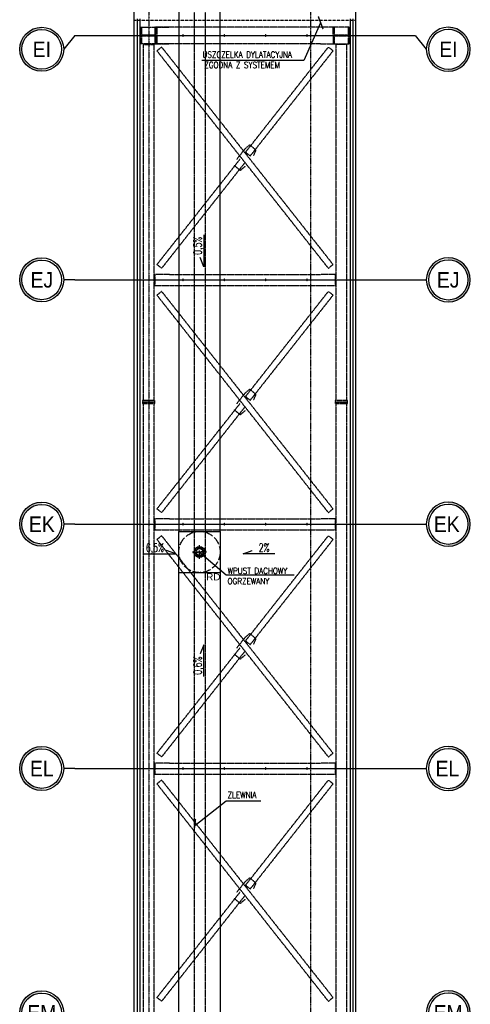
# Model space of a CAD drawing. Extents: x -7228 to 74941, y -112898 to 85621.
# Tile 7 of 256: x 51350 to 52005, y -106407 to -104977. Entities that reach past the tile are written whole.
import ezdxf
from ezdxf.enums import TextEntityAlignment as Align

# ---------------------------------------------------------------- set-up
doc = ezdxf.new("R2010")
doc.units = 0
for name, pattern in [('ACAD_ISO02W100', [15, 12, -3]), ('ACAD_ISO10W100', [18.5, 12, -3, 0.5, -3]), ('CENTER', [2, 1.25, -0.25, 0.25, -0.25]), ('DASHED', [0.75, 0.5, -0.25])]:
    doc.linetypes.add(name, pattern=pattern)
doc.layers.get('0').update_dxf_attribs({"color": 101, "linetype": 'CONTINUOUS'})
for name, color, linetype in [('Det-metal', 141, 'CONTINUOUS'), ('Ins-wod', 4, 'CONTINUOUS'), ('Opis-spadki', 61, 'CONTINUOUS'), ('Os-osie', 14, 'CENTER'), ('Os-osie glowne', 1, 'CENTER'), ('Os-osie-opis', 16, 'CONTINUOUS'), ('Sc-systemowe', 150, 'CONTINUOUS'), ('Sch-opis', 51, 'CONTINUOUS'), ('W-idok', 8, 'CONTINUOUS')]:
    doc.layers.add(name, color=color, linetype=linetype)
doc.styles.add('dwg_opis duży', font='ARIAL.TTF', dxfattribs={"width": 0.9})
doc.styles.add('ROMANS', font='romans', dxfattribs={"width": 0.85})
doc.styles.add('TYTUL2', font='ARIAL.TTF')
doc.dimstyles.new('CHMIELNA', dxfattribs={"dimscale": 3.5, "dimtxt": 4, "dimasz": 1.5, "dimexe": 3, "dimexo": 0, "dimgap": 1, "dimtad": 1, "dimdec": 1, "dimrnd": 0.5, "dimzin": 12, "dimdsep": 46, "dimtxsty": 'ROMANS', "dimblk": 'DIMTICK', "dimcen": 0.09, "dimse1": 1, "dimse2": 1, "dimclrd": 143, "dimclrt": 53, "dimadec": 0, "dimazin": 0, "dimtfac": 1, "dimtdec": 1, "dimtix": 1, "dimtmove": 2, "dimatfit": 2, "dimldrblk": 'ARCHTICK', "dimfxl": 0, "dimtolj": 1, "dimtzin": 0, "dimarcsym": 0})

# ---------------------------------------------------------------- blocks, each defined once
blk = doc.blocks.new('_kgjdskfgjkfh')
at = {"linetype": 'ACAD_ISO10W100'}
for p, q in [((10, 0), (-10, 0)), ((0, 10), (0, -10))]:
    blk.add_line(p, q, dxfattribs=at)
at = {"linetype": 'Continuous', "ltscale": 7}
for p, q in [((-8, 0), (-5, 0)), ((-7.6, 2.5), (-4.8, 1.5)), ((-6.5, 4.7), (-4, 2.9)), ((-4.7, 6.5), (-2.9, 4)), ((-2.5, 7.6), (-1.5, 4.8)), ((0, 8), (0, 5)), ((2.5, 7.6), (1.5, 4.8)), ((4.7, 6.5), (2.9, 4)), ((6.5, 4.7), (4, 2.9)), ((7.6, 2.5), (4.8, 1.5)), ((8, 0), (5, 0)), ((-7.6, -2.5), (-4.8, -1.5)), ((-6.5, -4.7), (-4, -2.9)), ((-4.7, -6.5), (-2.9, -4)), ((-2.5, -7.6), (-1.5, -4.8)), ((0, -8), (0, -5)), ((2.5, -7.6), (1.5, -4.8)), ((4.7, -6.5), (2.9, -4)), ((6.5, -4.7), (4, -2.9)), ((7.6, -2.5), (4.8, -1.5))]:
    blk.add_line(p, q, dxfattribs=at)
at = {"linetype": 'ACAD_ISO02W100'}
blk.add_circle((0, 0), 30, dxfattribs=at)
at = {"linetype": 'Continuous', "ltscale": 7}
for radius in [8, 5]:
    blk.add_circle((0, 0), radius, dxfattribs=at)
blk = doc.blocks.new('DIMTICK')
for p, q in [((-1, 0), (1, 0)), ((0, 1), (0, -1))]:
    blk.add_line(p, q)
at = {"const_width": 0.141}
blk.add_lwpolyline([(0.71, 0.71), (-0.71, -0.71)], dxfattribs=at)
blk = doc.blocks.new('_opis_osi')
blk.add_hatch(color=256).paths.add_polyline_path([(32, -32), (28.8, -32, -1), (-28.8, -32), (-32, -32, 1)])
for radius in [32, 28.8]:
    blk.add_circle((0, -32), radius)
at = {"style": 'dwg_opis duży', "width": 0.9}
blk.add_attdef('AXNAMEV', text='', height=22.4, rotation=90, dxfattribs=at).set_placement((0, -32), align=Align.MIDDLE_CENTER)
blk = doc.blocks.new('SPADKI')
at = {"ltscale": 25}
blk.add_lwpolyline([(0, 0), (0, -70), (-8, -50), (-8, -50)], dxfattribs=at)
at = {"ltscale": 25, "style": 'ROMANS', "width": 0.7}
blk.add_attdef('SP%', text='', height=18, rotation=90, dxfattribs=at).set_placement((-4.9, -24), align=Align.CENTER)

msp = doc.modelspace()

# ---------------------------------------------------------------- linework, layer by layer
at = {"layer": 'Det-metal', "linetype": 'DASHED', "ltscale": 0.5}
for p, q in [((51525.547, -104987.6), (51527.247, -104987.6)), ((51525.547, -105011.6), (51525.547, -104987.6)), ((51527.247, -104987.6), (51547.847, -104987.6)), ((51527.247, -104997), (51527.247, -104987.6)), ((51527.247, -104987.6), (51527.247, -104999.1)), ((51567.547, -104987.6), (51546.547, -104987.6)), ((51546.547, -104987.6), (51546.547, -105011.6)), ((51547.847, -104987.6), (51547.847, -104997)), ((51547.847, -104987.6), (51549.547, -104987.6)), ((51547.847, -104999.1), (51547.847, -104987.6)), ((51549.547, -104987.6), (51567.547, -104987.6)), ((51549.547, -104999.1), (51549.547, -104987.6)), ((51549.547, -104987.6), (51549.547, -105011.6)), ((51787.547, -104987.6), (51567.547, -104987.6)), ((51805.547, -104987.6), (51787.547, -104987.6)), ((51805.547, -104999.1), (51805.547, -104987.6)), ((51807.247, -104987.6), (51805.547, -104987.6)), ((51805.547, -104987.6), (51805.547, -105011.6)), ((51827.847, -104987.6), (51807.247, -104987.6)), ((51807.247, -104987.6), (51807.247, -104997)), ((51807.247, -104999.1), (51807.247, -104987.6)), ((51827.847, -104997), (51827.847, -104987.6)), ((51827.847, -104987.6), (51827.847, -104999.1)), ((51829.547, -104987.6), (51827.847, -104987.6)), ((51829.547, -105011.6), (51829.547, -104987.6)), ((51527.247, -104999.1), (51547.847, -104999.1)), ((51529.347, -104999.1), (51527.247, -104999.1)), ((51527.247, -105000.1), (51527.247, -105011.6)), ((51547.847, -105000.1), (51527.247, -105000.1)), ((51527.247, -105000.1), (51529.347, -105000.1)), ((51527.247, -105011.6), (51527.247, -105002.2)), ((51545.747, -104999.1), (51529.347, -104999.1)), ((51529.347, -105000.1), (51545.747, -105000.1)), ((51538.747, -105000.1), (51537.947, -105000.1)), ((51547.847, -104999.1), (51545.747, -104999.1)), ((51545.747, -105000.1), (51547.847, -105000.1)), ((51547.847, -105011.6), (51547.847, -105000.1)), ((51547.847, -105002.2), (51547.847, -105011.6)), ((51549.547, -104999.1), (51549.547, -105000.1)), ((51549.547, -105000.1), (51549.547, -105011.6)), ((51586.768, -104999.422), (51586.747, -104999.6)), ((51586.747, -104999.6), (51586.768, -104999.778)), ((51586.827, -104999.253), (51586.768, -104999.422)), ((51586.768, -104999.778), (51586.827, -104999.947)), ((51586.922, -104999.101), (51586.827, -104999.253)), ((51586.827, -104999.947), (51586.922, -105000.099)), ((51587.049, -104998.974), (51586.922, -104999.101)), ((51586.922, -105000.099), (51587.049, -105000.225)), ((51587.2, -104998.879), (51587.049, -104998.974)), ((51587.049, -105000.225), (51587.2, -105000.321)), ((51587.369, -104998.82), (51587.2, -104998.879)), ((51587.2, -105000.321), (51587.369, -105000.38)), ((51587.547, -104998.8), (51587.369, -104998.82)), ((51587.369, -105000.38), (51587.547, -105000.4)), ((51587.725, -104998.82), (51587.547, -104998.8)), ((51587.547, -105000.4), (51587.725, -105000.38)), ((51587.895, -104998.879), (51587.725, -104998.82)), ((51587.725, -105000.38), (51587.895, -105000.321)), ((51588.046, -104998.974), (51587.895, -104998.879)), ((51587.895, -105000.321), (51588.046, -105000.225)), ((51588.173, -104999.101), (51588.046, -104998.974)), ((51588.046, -105000.225), (51588.173, -105000.099)), ((51588.268, -104999.253), (51588.173, -104999.101)), ((51588.173, -105000.099), (51588.268, -104999.947)), ((51588.327, -104999.422), (51588.268, -104999.253)), ((51588.268, -104999.947), (51588.327, -104999.778)), ((51588.347, -104999.6), (51588.327, -104999.422)), ((51588.327, -104999.778), (51588.347, -104999.6)), ((51646.768, -104999.422), (51646.747, -104999.6)), ((51646.747, -104999.6), (51646.768, -104999.778)), ((51646.827, -104999.253), (51646.768, -104999.422)), ((51646.768, -104999.778), (51646.827, -104999.947)), ((51646.922, -104999.101), (51646.827, -104999.253)), ((51646.827, -104999.947), (51646.922, -105000.099)), ((51647.049, -104998.974), (51646.922, -104999.101)), ((51646.922, -105000.099), (51647.049, -105000.225)), ((51647.2, -104998.879), (51647.049, -104998.974)), ((51647.049, -105000.225), (51647.2, -105000.321)), ((51647.369, -104998.82), (51647.2, -104998.879)), ((51647.2, -105000.321), (51647.369, -105000.38)), ((51647.547, -104998.8), (51647.369, -104998.82)), ((51647.369, -105000.38), (51647.547, -105000.4)), ((51647.725, -104998.82), (51647.547, -104998.8)), ((51647.547, -105000.4), (51647.725, -105000.38)), ((51647.895, -104998.879), (51647.725, -104998.82)), ((51647.725, -105000.38), (51647.895, -105000.321)), ((51648.046, -104998.974), (51647.895, -104998.879)), ((51647.895, -105000.321), (51648.046, -105000.225)), ((51648.173, -104999.101), (51648.046, -104998.974)), ((51648.046, -105000.225), (51648.173, -105000.099)), ((51648.268, -104999.253), (51648.173, -104999.101)), ((51648.173, -105000.099), (51648.268, -104999.947)), ((51648.327, -104999.422), (51648.268, -104999.253)), ((51648.268, -104999.947), (51648.327, -104999.778)), ((51648.347, -104999.6), (51648.327, -104999.422)), ((51648.327, -104999.778), (51648.347, -104999.6)), ((51706.768, -104999.422), (51706.747, -104999.6)), ((51706.747, -104999.6), (51706.768, -104999.778)), ((51706.827, -104999.253), (51706.768, -104999.422)), ((51706.768, -104999.778), (51706.827, -104999.947)), ((51706.922, -104999.101), (51706.827, -104999.253)), ((51706.827, -104999.947), (51706.922, -105000.099)), ((51707.049, -104998.974), (51706.922, -104999.101)), ((51706.922, -105000.099), (51707.049, -105000.225)), ((51707.2, -104998.879), (51707.049, -104998.974)), ((51707.049, -105000.225), (51707.2, -105000.321)), ((51707.369, -104998.82), (51707.2, -104998.879)), ((51707.2, -105000.321), (51707.369, -105000.38)), ((51707.547, -104998.8), (51707.369, -104998.82)), ((51707.369, -105000.38), (51707.547, -105000.4)), ((51707.725, -104998.82), (51707.547, -104998.8)), ((51707.547, -105000.4), (51707.725, -105000.38)), ((51707.895, -104998.879), (51707.725, -104998.82)), ((51707.725, -105000.38), (51707.895, -105000.321)), ((51708.046, -104998.974), (51707.895, -104998.879)), ((51707.895, -105000.321), (51708.046, -105000.225)), ((51708.173, -104999.101), (51708.046, -104998.974)), ((51708.046, -105000.225), (51708.173, -105000.099)), ((51708.268, -104999.253), (51708.173, -104999.101)), ((51708.173, -105000.099), (51708.268, -104999.947)), ((51708.327, -104999.422), (51708.268, -104999.253)), ((51708.268, -104999.947), (51708.327, -104999.778)), ((51708.347, -104999.6), (51708.327, -104999.422)), ((51708.327, -104999.778), (51708.347, -104999.6)), ((51766.768, -104999.422), (51766.747, -104999.6)), ((51766.747, -104999.6), (51766.768, -104999.778)), ((51766.827, -104999.253), (51766.768, -104999.422)), ((51766.768, -104999.778), (51766.827, -104999.947)), ((51766.922, -104999.101), (51766.827, -104999.253)), ((51766.827, -104999.947), (51766.922, -105000.099)), ((51767.049, -104998.974), (51766.922, -104999.101)), ((51766.922, -105000.099), (51767.049, -105000.225)), ((51767.2, -104998.879), (51767.049, -104998.974)), ((51767.049, -105000.225), (51767.2, -105000.321)), ((51767.369, -104998.82), (51767.2, -104998.879)), ((51767.2, -105000.321), (51767.369, -105000.38)), ((51767.547, -104998.8), (51767.369, -104998.82)), ((51767.369, -105000.38), (51767.547, -105000.4)), ((51767.725, -104998.82), (51767.547, -104998.8)), ((51767.547, -105000.4), (51767.725, -105000.38)), ((51767.895, -104998.879), (51767.725, -104998.82)), ((51767.725, -105000.38), (51767.895, -105000.321)), ((51768.046, -104998.974), (51767.895, -104998.879)), ((51767.895, -105000.321), (51768.046, -105000.225)), ((51768.173, -104999.101), (51768.046, -104998.974)), ((51768.046, -105000.225), (51768.173, -105000.099)), ((51768.268, -104999.253), (51768.173, -104999.101)), ((51768.173, -105000.099), (51768.268, -104999.947)), ((51768.327, -104999.422), (51768.268, -104999.253)), ((51768.268, -104999.947), (51768.327, -104999.778)), ((51768.347, -104999.6), (51768.327, -104999.422)), ((51768.327, -104999.778), (51768.347, -104999.6)), ((51805.547, -104999.1), (51805.547, -105000.1)), ((51805.547, -105000.1), (51805.547, -105011.6)), ((51827.847, -104999.1), (51807.247, -104999.1)), ((51807.247, -104999.1), (51809.347, -104999.1)), ((51807.247, -105000.1), (51827.847, -105000.1)), ((51807.247, -105011.6), (51807.247, -105000.1)), ((51809.347, -105000.1), (51807.247, -105000.1)), ((51807.247, -105002.2), (51807.247, -105011.6)), ((51809.347, -104999.1), (51825.747, -104999.1)), ((51825.747, -105000.1), (51809.347, -105000.1)), ((51816.347, -105000.1), (51817.147, -105000.1)), ((51825.747, -104999.1), (51827.847, -104999.1)), ((51827.847, -105000.1), (51825.747, -105000.1)), ((51827.847, -105000.1), (51827.847, -105011.6)), ((51827.847, -105011.6), (51827.847, -105002.2)), ((51527.247, -105011.6), (51525.547, -105011.6)), ((51547.847, -105011.6), (51527.247, -105011.6)), ((51529.547, -105012.6), (51545.547, -105012.6)), ((51529.547, -105012.6), (51529.547, -105530.1)), ((51545.547, -105530.1), (51545.547, -105012.6)), ((51546.547, -105011.6), (51567.547, -105011.6)), ((51549.547, -105011.6), (51547.847, -105011.6)), ((51556.469, -105016.412), (51549.489, -105021.918)), ((51567.547, -105011.6), (51549.547, -105011.6)), ((51567.547, -105030.458), (51556.469, -105016.412)), ((51787.547, -105011.6), (51567.547, -105011.6)), ((51787.547, -105011.6), (51805.547, -105011.6)), ((51798.626, -105016.412), (51787.547, -105030.458)), ((51805.606, -105021.918), (51798.713, -105016.481)), ((51805.547, -105011.6), (51807.247, -105011.6)), ((51807.247, -105011.6), (51827.847, -105011.6)), ((51809.547, -105012.6), (51809.547, -105530.1)), ((51825.547, -105012.6), (51809.547, -105012.6)), ((51825.547, -105530.1), (51825.547, -105012.6)), ((51827.847, -105011.6), (51829.547, -105011.6)), ((51549.489, -105021.918), (51567.547, -105044.813)), ((51787.547, -105309.387), (51567.547, -105030.458)), ((51787.547, -105030.458), (51678.167, -105169.137)), ((51787.547, -105044.813), (51805.606, -105021.918)), ((51567.547, -105044.813), (51787.547, -105323.742)), ((51685.147, -105174.643), (51787.547, -105044.813)), ((51684.377, -105158.753), (51677.233, -105164.58)), ((51693.799, -105166.184), (51684.377, -105158.753)), ((51677.233, -105164.58), (51665.299, -105179.711)), ((51685.147, -105174.643), (51678.167, -105169.137)), ((51689.796, -105174.489), (51693.799, -105166.184)), ((51669.948, -105179.557), (51567.547, -105309.387)), ((51567.547, -105323.742), (51676.928, -105185.063)), ((51661.296, -105188.016), (51670.718, -105195.448)), ((51670.718, -105195.448), (51677.862, -105189.62)), ((51567.547, -105309.387), (51549.489, -105332.282)), ((51805.606, -105332.282), (51787.547, -105309.387)), ((51556.469, -105337.788), (51549.489, -105332.283)), ((51556.469, -105337.788), (51567.547, -105323.742)), ((51787.547, -105323.742), (51798.626, -105337.788)), ((51798.626, -105337.788), (51805.606, -105332.282)), ((51567.547, -105346.6), (51546.547, -105346.6)), ((51546.547, -105346.6), (51546.547, -105362.6)), ((51567.547, -105346.6), (51787.547, -105346.6)), ((51808.547, -105346.6), (51787.547, -105346.6)), ((51808.547, -105346.6), (51808.547, -105362.6)), ((51546.547, -105362.6), (51567.547, -105362.6)), ((51567.547, -105362.6), (51787.547, -105362.6)), ((51586.768, -105354.422), (51586.747, -105354.6)), ((51586.747, -105354.6), (51586.768, -105354.778)), ((51586.827, -105354.253), (51586.768, -105354.422)), ((51586.768, -105354.778), (51586.827, -105354.947)), ((51586.922, -105354.101), (51586.827, -105354.253)), ((51586.827, -105354.947), (51586.922, -105355.099)), ((51587.049, -105353.974), (51586.922, -105354.101)), ((51586.922, -105355.099), (51587.049, -105355.226)), ((51587.2, -105353.879), (51587.049, -105353.974)), ((51587.049, -105355.226), (51587.2, -105355.321)), ((51587.369, -105353.82), (51587.2, -105353.879)), ((51587.2, -105355.321), (51587.369, -105355.38)), ((51587.547, -105353.8), (51587.369, -105353.82)), ((51587.369, -105355.38), (51587.547, -105355.4)), ((51587.725, -105353.82), (51587.547, -105353.8)), ((51587.547, -105355.4), (51587.725, -105355.38)), ((51587.895, -105353.879), (51587.725, -105353.82)), ((51587.725, -105355.38), (51587.895, -105355.321)), ((51588.046, -105353.974), (51587.895, -105353.879)), ((51587.895, -105355.321), (51588.046, -105355.226)), ((51588.173, -105354.101), (51588.046, -105353.974)), ((51588.046, -105355.226), (51588.173, -105355.099)), ((51588.268, -105354.253), (51588.173, -105354.101)), ((51588.173, -105355.099), (51588.268, -105354.947)), ((51588.327, -105354.422), (51588.268, -105354.253)), ((51588.268, -105354.947), (51588.327, -105354.778)), ((51588.347, -105354.6), (51588.327, -105354.422)), ((51588.327, -105354.778), (51588.347, -105354.6)), ((51646.768, -105354.422), (51646.747, -105354.6)), ((51646.747, -105354.6), (51646.768, -105354.778)), ((51646.827, -105354.253), (51646.768, -105354.422)), ((51646.768, -105354.778), (51646.827, -105354.947)), ((51646.922, -105354.101), (51646.827, -105354.253)), ((51646.827, -105354.947), (51646.922, -105355.099)), ((51647.049, -105353.974), (51646.922, -105354.101)), ((51646.922, -105355.099), (51647.049, -105355.226)), ((51647.2, -105353.879), (51647.049, -105353.974)), ((51647.049, -105355.226), (51647.2, -105355.321)), ((51647.369, -105353.82), (51647.2, -105353.879)), ((51647.2, -105355.321), (51647.369, -105355.38)), ((51647.547, -105353.8), (51647.369, -105353.82)), ((51647.369, -105355.38), (51647.547, -105355.4)), ((51647.725, -105353.82), (51647.547, -105353.8)), ((51647.547, -105355.4), (51647.725, -105355.38)), ((51647.895, -105353.879), (51647.725, -105353.82)), ((51647.725, -105355.38), (51647.895, -105355.321)), ((51648.046, -105353.974), (51647.895, -105353.879)), ((51647.895, -105355.321), (51648.046, -105355.226)), ((51648.173, -105354.101), (51648.046, -105353.974)), ((51648.046, -105355.226), (51648.173, -105355.099)), ((51648.268, -105354.253), (51648.173, -105354.101)), ((51648.173, -105355.099), (51648.268, -105354.947)), ((51648.327, -105354.422), (51648.268, -105354.253)), ((51648.268, -105354.947), (51648.327, -105354.778)), ((51648.347, -105354.6), (51648.327, -105354.422)), ((51648.327, -105354.778), (51648.347, -105354.6)), ((51706.768, -105354.422), (51706.747, -105354.6)), ((51706.747, -105354.6), (51706.768, -105354.778)), ((51706.827, -105354.253), (51706.768, -105354.422)), ((51706.768, -105354.778), (51706.827, -105354.947)), ((51706.922, -105354.101), (51706.827, -105354.253)), ((51706.827, -105354.947), (51706.922, -105355.099)), ((51707.049, -105353.974), (51706.922, -105354.101)), ((51706.922, -105355.099), (51707.049, -105355.226)), ((51707.2, -105353.879), (51707.049, -105353.974)), ((51707.049, -105355.226), (51707.2, -105355.321)), ((51707.369, -105353.82), (51707.2, -105353.879)), ((51707.2, -105355.321), (51707.369, -105355.38)), ((51707.547, -105353.8), (51707.369, -105353.82)), ((51707.369, -105355.38), (51707.547, -105355.4)), ((51707.725, -105353.82), (51707.547, -105353.8)), ((51707.547, -105355.4), (51707.725, -105355.38)), ((51707.895, -105353.879), (51707.725, -105353.82)), ((51707.725, -105355.38), (51707.895, -105355.321)), ((51708.046, -105353.974), (51707.895, -105353.879)), ((51707.895, -105355.321), (51708.046, -105355.226)), ((51708.173, -105354.101), (51708.046, -105353.974)), ((51708.046, -105355.226), (51708.173, -105355.099)), ((51708.268, -105354.253), (51708.173, -105354.101)), ((51708.173, -105355.099), (51708.268, -105354.947)), ((51708.327, -105354.422), (51708.268, -105354.253)), ((51708.268, -105354.947), (51708.327, -105354.778)), ((51708.347, -105354.6), (51708.327, -105354.422)), ((51708.327, -105354.778), (51708.347, -105354.6)), ((51766.768, -105354.422), (51766.747, -105354.6)), ((51766.747, -105354.6), (51766.768, -105354.778)), ((51766.827, -105354.253), (51766.768, -105354.422)), ((51766.768, -105354.778), (51766.827, -105354.947)), ((51766.922, -105354.101), (51766.827, -105354.253)), ((51766.827, -105354.947), (51766.922, -105355.099)), ((51767.049, -105353.974), (51766.922, -105354.101)), ((51766.922, -105355.099), (51767.049, -105355.226)), ((51767.2, -105353.879), (51767.049, -105353.974)), ((51767.049, -105355.226), (51767.2, -105355.321)), ((51767.369, -105353.82), (51767.2, -105353.879)), ((51767.2, -105355.321), (51767.369, -105355.38)), ((51767.547, -105353.8), (51767.369, -105353.82)), ((51767.369, -105355.38), (51767.547, -105355.4)), ((51767.725, -105353.82), (51767.547, -105353.8)), ((51767.547, -105355.4), (51767.725, -105355.38)), ((51767.895, -105353.879), (51767.725, -105353.82)), ((51767.725, -105355.38), (51767.895, -105355.321)), ((51768.046, -105353.974), (51767.895, -105353.879)), ((51767.895, -105355.321), (51768.046, -105355.226)), ((51768.173, -105354.101), (51768.046, -105353.974)), ((51768.046, -105355.226), (51768.173, -105355.099)), ((51768.268, -105354.253), (51768.173, -105354.101)), ((51768.173, -105355.099), (51768.268, -105354.947)), ((51768.327, -105354.422), (51768.268, -105354.253)), ((51768.268, -105354.947), (51768.327, -105354.778)), ((51768.347, -105354.6), (51768.327, -105354.422)), ((51768.327, -105354.778), (51768.347, -105354.6)), ((51787.547, -105362.6), (51808.547, -105362.6)), ((51556.469, -105371.412), (51549.489, -105376.918)), ((51549.489, -105376.918), (51567.547, -105399.813)), ((51567.547, -105385.458), (51556.469, -105371.412)), ((51798.626, -105371.412), (51787.547, -105385.458)), ((51787.547, -105399.813), (51805.606, -105376.918)), ((51805.606, -105376.918), (51798.713, -105371.481)), ((51787.547, -105664.387), (51567.547, -105385.458)), ((51787.547, -105385.458), (51678.167, -105524.137)), ((51567.547, -105399.813), (51787.547, -105678.742)), ((51685.147, -105529.643), (51787.547, -105399.813)), ((51677.233, -105519.58), (51665.299, -105534.711)), ((51684.377, -105513.752), (51677.233, -105519.58)), ((51693.799, -105521.184), (51684.377, -105513.752)), ((51528.547, -105530.1), (51528.547, -105532.1)), ((51546.547, -105530.1), (51528.547, -105530.1)), ((51528.547, -105532.1), (51528.547, -105534.1)), ((51546.547, -105532.1), (51528.547, -105532.1)), ((51528.547, -105532.1), (51546.547, -105532.1)), ((51528.547, -105534.1), (51546.547, -105534.1)), ((51529.547, -105534.1), (51529.547, -107305.1)), ((51545.547, -107305.1), (51545.547, -105534.1)), ((51546.547, -105532.1), (51546.547, -105530.1)), ((51546.547, -105534.1), (51546.547, -105532.1)), ((51669.948, -105534.557), (51567.547, -105664.387)), ((51685.147, -105529.643), (51678.167, -105524.137)), ((51689.796, -105529.489), (51693.799, -105521.184)), ((51826.547, -105530.1), (51808.547, -105530.1)), ((51808.547, -105530.1), (51808.547, -105532.1)), ((51808.547, -105532.1), (51808.547, -105534.1)), ((51826.547, -105532.1), (51808.547, -105532.1)), ((51808.547, -105532.1), (51826.547, -105532.1)), ((51808.547, -105534.1), (51826.547, -105534.1)), ((51809.547, -105534.1), (51809.547, -107305.1)), ((51825.547, -107305.1), (51825.547, -105534.1)), ((51826.547, -105532.1), (51826.547, -105530.1)), ((51826.547, -105534.1), (51826.547, -105532.1)), ((51567.547, -105678.742), (51676.928, -105540.063)), ((51661.296, -105543.016), (51670.718, -105550.448)), ((51670.718, -105550.448), (51677.862, -105544.62)), ((51567.547, -105664.387), (51549.489, -105687.282)), ((51805.606, -105687.282), (51787.547, -105664.387)), ((51556.469, -105692.788), (51549.489, -105687.283)), ((51556.469, -105692.788), (51567.547, -105678.742)), ((51787.547, -105678.742), (51798.626, -105692.788)), ((51798.626, -105692.788), (51805.606, -105687.282)), ((51567.547, -105701.6), (51546.547, -105701.6)), ((51546.547, -105701.6), (51546.547, -105717.6)), ((51567.547, -105701.6), (51787.547, -105701.6)), ((51808.547, -105701.6), (51787.547, -105701.6)), ((51808.547, -105701.6), (51808.547, -105717.6)), ((51546.547, -105717.6), (51567.547, -105717.6)), ((51567.547, -105717.6), (51787.547, -105717.6)), ((51586.768, -105709.422), (51586.747, -105709.6)), ((51586.747, -105709.6), (51586.768, -105709.778)), ((51586.827, -105709.253), (51586.768, -105709.422)), ((51586.768, -105709.778), (51586.827, -105709.947)), ((51586.922, -105709.101), (51586.827, -105709.253)), ((51586.827, -105709.947), (51586.922, -105710.099)), ((51587.049, -105708.975), (51586.922, -105709.101)), ((51586.922, -105710.099), (51587.049, -105710.225)), ((51587.2, -105708.879), (51587.049, -105708.975)), ((51587.049, -105710.225), (51587.2, -105710.321)), ((51587.369, -105708.82), (51587.2, -105708.879)), ((51587.2, -105710.321), (51587.369, -105710.38)), ((51587.547, -105708.8), (51587.369, -105708.82)), ((51587.369, -105710.38), (51587.547, -105710.4)), ((51587.725, -105708.82), (51587.547, -105708.8)), ((51587.547, -105710.4), (51587.725, -105710.38)), ((51587.895, -105708.879), (51587.725, -105708.82)), ((51587.725, -105710.38), (51587.895, -105710.321)), ((51588.046, -105708.975), (51587.895, -105708.879)), ((51587.895, -105710.321), (51588.046, -105710.225)), ((51588.173, -105709.101), (51588.046, -105708.975)), ((51588.046, -105710.225), (51588.173, -105710.099)), ((51588.268, -105709.253), (51588.173, -105709.101)), ((51588.173, -105710.099), (51588.268, -105709.947)), ((51588.327, -105709.422), (51588.268, -105709.253)), ((51588.268, -105709.947), (51588.327, -105709.778)), ((51588.347, -105709.6), (51588.327, -105709.422)), ((51588.327, -105709.778), (51588.347, -105709.6)), ((51646.768, -105709.422), (51646.747, -105709.6)), ((51646.747, -105709.6), (51646.768, -105709.778)), ((51646.827, -105709.253), (51646.768, -105709.422)), ((51646.768, -105709.778), (51646.827, -105709.947)), ((51646.922, -105709.101), (51646.827, -105709.253)), ((51646.827, -105709.947), (51646.922, -105710.099)), ((51647.049, -105708.975), (51646.922, -105709.101)), ((51646.922, -105710.099), (51647.049, -105710.225)), ((51647.2, -105708.879), (51647.049, -105708.975)), ((51647.049, -105710.225), (51647.2, -105710.321)), ((51647.369, -105708.82), (51647.2, -105708.879)), ((51647.2, -105710.321), (51647.369, -105710.38)), ((51647.547, -105708.8), (51647.369, -105708.82)), ((51647.369, -105710.38), (51647.547, -105710.4)), ((51647.725, -105708.82), (51647.547, -105708.8)), ((51647.547, -105710.4), (51647.725, -105710.38)), ((51647.895, -105708.879), (51647.725, -105708.82)), ((51647.725, -105710.38), (51647.895, -105710.321)), ((51648.046, -105708.975), (51647.895, -105708.879)), ((51647.895, -105710.321), (51648.046, -105710.225)), ((51648.173, -105709.101), (51648.046, -105708.975)), ((51648.046, -105710.225), (51648.173, -105710.099)), ((51648.268, -105709.253), (51648.173, -105709.101)), ((51648.173, -105710.099), (51648.268, -105709.947)), ((51648.327, -105709.422), (51648.268, -105709.253)), ((51648.268, -105709.947), (51648.327, -105709.778)), ((51648.347, -105709.6), (51648.327, -105709.422)), ((51648.327, -105709.778), (51648.347, -105709.6)), ((51706.768, -105709.422), (51706.747, -105709.6)), ((51706.747, -105709.6), (51706.768, -105709.778)), ((51706.827, -105709.253), (51706.768, -105709.422)), ((51706.768, -105709.778), (51706.827, -105709.947)), ((51706.922, -105709.101), (51706.827, -105709.253)), ((51706.827, -105709.947), (51706.922, -105710.099)), ((51707.049, -105708.975), (51706.922, -105709.101)), ((51706.922, -105710.099), (51707.049, -105710.225)), ((51707.2, -105708.879), (51707.049, -105708.975)), ((51707.049, -105710.225), (51707.2, -105710.321)), ((51707.369, -105708.82), (51707.2, -105708.879)), ((51707.2, -105710.321), (51707.369, -105710.38)), ((51707.547, -105708.8), (51707.369, -105708.82)), ((51707.369, -105710.38), (51707.547, -105710.4)), ((51707.725, -105708.82), (51707.547, -105708.8)), ((51707.547, -105710.4), (51707.725, -105710.38)), ((51707.895, -105708.879), (51707.725, -105708.82)), ((51707.725, -105710.38), (51707.895, -105710.321)), ((51708.046, -105708.975), (51707.895, -105708.879)), ((51707.895, -105710.321), (51708.046, -105710.225)), ((51708.173, -105709.101), (51708.046, -105708.975)), ((51708.046, -105710.225), (51708.173, -105710.099)), ((51708.268, -105709.253), (51708.173, -105709.101)), ((51708.173, -105710.099), (51708.268, -105709.947)), ((51708.327, -105709.422), (51708.268, -105709.253)), ((51708.268, -105709.947), (51708.327, -105709.778)), ((51708.347, -105709.6), (51708.327, -105709.422)), ((51708.327, -105709.778), (51708.347, -105709.6)), ((51766.768, -105709.422), (51766.747, -105709.6)), ((51766.747, -105709.6), (51766.768, -105709.778)), ((51766.827, -105709.253), (51766.768, -105709.422)), ((51766.768, -105709.778), (51766.827, -105709.947)), ((51766.922, -105709.101), (51766.827, -105709.253)), ((51766.827, -105709.947), (51766.922, -105710.099)), ((51767.049, -105708.975), (51766.922, -105709.101)), ((51766.922, -105710.099), (51767.049, -105710.225)), ((51767.2, -105708.879), (51767.049, -105708.975)), ((51767.049, -105710.225), (51767.2, -105710.321)), ((51767.369, -105708.82), (51767.2, -105708.879)), ((51767.2, -105710.321), (51767.369, -105710.38)), ((51767.547, -105708.8), (51767.369, -105708.82)), ((51767.369, -105710.38), (51767.547, -105710.4)), ((51767.725, -105708.82), (51767.547, -105708.8)), ((51767.547, -105710.4), (51767.725, -105710.38)), ((51767.895, -105708.879), (51767.725, -105708.82)), ((51767.725, -105710.38), (51767.895, -105710.321)), ((51768.046, -105708.975), (51767.895, -105708.879)), ((51767.895, -105710.321), (51768.046, -105710.225)), ((51768.173, -105709.101), (51768.046, -105708.975)), ((51768.046, -105710.225), (51768.173, -105710.099)), ((51768.268, -105709.253), (51768.173, -105709.101)), ((51768.173, -105710.099), (51768.268, -105709.947)), ((51768.327, -105709.422), (51768.268, -105709.253)), ((51768.268, -105709.947), (51768.327, -105709.778)), ((51768.347, -105709.6), (51768.327, -105709.422)), ((51768.327, -105709.778), (51768.347, -105709.6)), ((51787.547, -105717.6), (51808.547, -105717.6)), ((51556.469, -105726.412), (51549.489, -105731.918)), ((51549.489, -105731.918), (51567.547, -105754.813)), ((51567.547, -105740.458), (51556.469, -105726.412)), ((51798.626, -105726.412), (51787.547, -105740.458)), ((51787.547, -105754.813), (51805.606, -105731.918)), ((51805.606, -105731.918), (51798.713, -105726.481)), ((51787.547, -106019.387), (51567.547, -105740.458)), ((51787.547, -105740.458), (51678.167, -105879.137)), ((51567.547, -105754.813), (51787.547, -106033.742)), ((51685.147, -105884.643), (51787.547, -105754.813)), ((51677.233, -105874.58), (51665.299, -105889.711)), ((51684.377, -105868.752), (51677.233, -105874.58)), ((51693.799, -105876.184), (51684.377, -105868.752)), ((51689.796, -105884.489), (51693.799, -105876.184)), ((51669.948, -105889.557), (51567.547, -106019.387)), ((51685.147, -105884.643), (51678.167, -105879.137)), ((51567.547, -106033.742), (51676.928, -105895.063)), ((51661.296, -105898.016), (51670.718, -105905.448)), ((51670.718, -105905.448), (51677.862, -105899.62)), ((51567.547, -106019.387), (51549.489, -106042.282)), ((51805.606, -106042.282), (51787.547, -106019.387)), ((51556.469, -106047.788), (51567.547, -106033.742)), ((51787.547, -106033.742), (51798.626, -106047.788)), ((51556.469, -106047.788), (51549.489, -106042.282)), ((51798.626, -106047.788), (51805.606, -106042.282)), ((51567.547, -106056.6), (51546.547, -106056.6)), ((51546.547, -106056.6), (51546.547, -106072.6)), ((51567.547, -106056.6), (51787.547, -106056.6)), ((51586.922, -106064.101), (51586.827, -106064.253)), ((51587.049, -106063.975), (51586.922, -106064.101)), ((51587.2, -106063.879), (51587.049, -106063.975)), ((51587.369, -106063.82), (51587.2, -106063.879)), ((51587.547, -106063.8), (51587.369, -106063.82)), ((51587.725, -106063.82), (51587.547, -106063.8)), ((51587.895, -106063.879), (51587.725, -106063.82)), ((51588.046, -106063.975), (51587.895, -106063.879)), ((51588.173, -106064.101), (51588.046, -106063.975)), ((51588.268, -106064.253), (51588.173, -106064.101)), ((51646.922, -106064.101), (51646.827, -106064.253)), ((51647.049, -106063.975), (51646.922, -106064.101)), ((51647.2, -106063.879), (51647.049, -106063.975)), ((51647.369, -106063.82), (51647.2, -106063.879)), ((51647.547, -106063.8), (51647.369, -106063.82)), ((51647.725, -106063.82), (51647.547, -106063.8)), ((51647.895, -106063.879), (51647.725, -106063.82)), ((51648.046, -106063.975), (51647.895, -106063.879)), ((51648.173, -106064.101), (51648.046, -106063.975)), ((51648.268, -106064.253), (51648.173, -106064.101)), ((51706.922, -106064.101), (51706.827, -106064.253)), ((51707.049, -106063.975), (51706.922, -106064.101)), ((51707.2, -106063.879), (51707.049, -106063.975)), ((51707.369, -106063.82), (51707.2, -106063.879)), ((51707.547, -106063.8), (51707.369, -106063.82)), ((51707.725, -106063.82), (51707.547, -106063.8)), ((51707.895, -106063.879), (51707.725, -106063.82)), ((51708.046, -106063.975), (51707.895, -106063.879)), ((51708.173, -106064.101), (51708.046, -106063.975)), ((51708.268, -106064.253), (51708.173, -106064.101)), ((51766.922, -106064.101), (51766.827, -106064.253)), ((51767.049, -106063.975), (51766.922, -106064.101)), ((51767.2, -106063.879), (51767.049, -106063.975)), ((51767.369, -106063.82), (51767.2, -106063.879)), ((51767.547, -106063.8), (51767.369, -106063.82)), ((51767.725, -106063.82), (51767.547, -106063.8)), ((51767.895, -106063.879), (51767.725, -106063.82)), ((51768.046, -106063.975), (51767.895, -106063.879)), ((51768.173, -106064.101), (51768.046, -106063.975)), ((51768.268, -106064.253), (51768.173, -106064.101)), ((51808.547, -106056.6), (51787.547, -106056.6)), ((51808.547, -106056.6), (51808.547, -106072.6)), ((51546.547, -106072.6), (51567.547, -106072.6)), ((51567.547, -106072.6), (51787.547, -106072.6)), ((51586.768, -106064.422), (51586.747, -106064.6)), ((51586.747, -106064.6), (51586.768, -106064.778)), ((51586.827, -106064.253), (51586.768, -106064.422)), ((51586.768, -106064.778), (51586.827, -106064.947)), ((51586.827, -106064.947), (51586.922, -106065.099)), ((51586.922, -106065.099), (51587.049, -106065.225)), ((51587.049, -106065.225), (51587.2, -106065.321)), ((51587.2, -106065.321), (51587.369, -106065.38)), ((51587.369, -106065.38), (51587.547, -106065.4)), ((51587.547, -106065.4), (51587.725, -106065.38)), ((51587.725, -106065.38), (51587.895, -106065.321)), ((51587.895, -106065.321), (51588.046, -106065.225)), ((51588.046, -106065.225), (51588.173, -106065.099)), ((51588.173, -106065.099), (51588.268, -106064.947)), ((51588.327, -106064.422), (51588.268, -106064.253)), ((51588.268, -106064.947), (51588.327, -106064.778)), ((51588.347, -106064.6), (51588.327, -106064.422)), ((51588.327, -106064.778), (51588.347, -106064.6)), ((51646.768, -106064.422), (51646.747, -106064.6)), ((51646.747, -106064.6), (51646.768, -106064.778)), ((51646.827, -106064.253), (51646.768, -106064.422)), ((51646.768, -106064.778), (51646.827, -106064.947)), ((51646.827, -106064.947), (51646.922, -106065.099)), ((51646.922, -106065.099), (51647.049, -106065.225)), ((51647.049, -106065.225), (51647.2, -106065.321)), ((51647.2, -106065.321), (51647.369, -106065.38)), ((51647.369, -106065.38), (51647.547, -106065.4)), ((51647.547, -106065.4), (51647.725, -106065.38)), ((51647.725, -106065.38), (51647.895, -106065.321)), ((51647.895, -106065.321), (51648.046, -106065.225)), ((51648.046, -106065.225), (51648.173, -106065.099)), ((51648.173, -106065.099), (51648.268, -106064.947)), ((51648.327, -106064.422), (51648.268, -106064.253)), ((51648.268, -106064.947), (51648.327, -106064.778)), ((51648.347, -106064.6), (51648.327, -106064.422)), ((51648.327, -106064.778), (51648.347, -106064.6)), ((51706.768, -106064.422), (51706.747, -106064.6)), ((51706.747, -106064.6), (51706.768, -106064.778)), ((51706.827, -106064.253), (51706.768, -106064.422)), ((51706.768, -106064.778), (51706.827, -106064.947)), ((51706.827, -106064.947), (51706.922, -106065.099)), ((51706.922, -106065.099), (51707.049, -106065.225)), ((51707.049, -106065.225), (51707.2, -106065.321)), ((51707.2, -106065.321), (51707.369, -106065.38)), ((51707.369, -106065.38), (51707.547, -106065.4)), ((51707.547, -106065.4), (51707.725, -106065.38)), ((51707.725, -106065.38), (51707.895, -106065.321)), ((51707.895, -106065.321), (51708.046, -106065.225)), ((51708.046, -106065.225), (51708.173, -106065.099)), ((51708.173, -106065.099), (51708.268, -106064.947)), ((51708.327, -106064.422), (51708.268, -106064.253)), ((51708.268, -106064.947), (51708.327, -106064.778)), ((51708.347, -106064.6), (51708.327, -106064.422)), ((51708.327, -106064.778), (51708.347, -106064.6)), ((51766.768, -106064.422), (51766.747, -106064.6)), ((51766.747, -106064.6), (51766.768, -106064.778)), ((51766.827, -106064.253), (51766.768, -106064.422)), ((51766.768, -106064.778), (51766.827, -106064.947)), ((51766.827, -106064.947), (51766.922, -106065.099)), ((51766.922, -106065.099), (51767.049, -106065.225)), ((51767.049, -106065.225), (51767.2, -106065.321)), ((51767.2, -106065.321), (51767.369, -106065.38)), ((51767.369, -106065.38), (51767.547, -106065.4)), ((51767.547, -106065.4), (51767.725, -106065.38)), ((51767.725, -106065.38), (51767.895, -106065.321)), ((51767.895, -106065.321), (51768.046, -106065.225)), ((51768.046, -106065.225), (51768.173, -106065.099)), ((51768.173, -106065.099), (51768.268, -106064.947)), ((51768.327, -106064.422), (51768.268, -106064.253)), ((51768.268, -106064.947), (51768.327, -106064.778)), ((51768.347, -106064.6), (51768.327, -106064.422)), ((51768.327, -106064.778), (51768.347, -106064.6)), ((51787.547, -106072.6), (51808.547, -106072.6)), ((51556.469, -106081.412), (51549.489, -106086.918)), ((51549.489, -106086.917), (51567.547, -106109.813)), ((51567.547, -106095.458), (51556.469, -106081.412)), ((51798.626, -106081.412), (51787.547, -106095.458)), ((51787.547, -106109.813), (51805.606, -106086.918)), ((51805.606, -106086.918), (51798.713, -106081.481)), ((51787.547, -106374.387), (51567.547, -106095.458)), ((51787.547, -106095.458), (51678.167, -106234.137)), ((51567.547, -106109.813), (51787.547, -106388.742)), ((51685.147, -106239.643), (51787.547, -106109.813)), ((51677.233, -106229.58), (51665.299, -106244.711)), ((51684.377, -106223.752), (51677.233, -106229.58)), ((51685.147, -106239.643), (51678.167, -106234.137)), ((51693.799, -106231.184), (51684.377, -106223.752)), ((51689.796, -106239.489), (51693.799, -106231.184)), ((51669.948, -106244.557), (51567.547, -106374.387)), ((51567.547, -106388.742), (51676.928, -106250.063)), ((51661.296, -106253.016), (51670.718, -106260.448)), ((51670.718, -106260.448), (51677.862, -106254.62)), ((51567.547, -106374.387), (51549.489, -106397.282)), ((51805.606, -106397.282), (51787.547, -106374.387)), ((51556.469, -106402.788), (51567.547, -106388.742)), ((51787.547, -106388.742), (51798.626, -106402.788)), ((51556.469, -106402.788), (51549.489, -106397.282)), ((51798.626, -106402.788), (51805.606, -106397.282))]:
    msp.add_line(p, q, dxfattribs=at)
at = {"layer": 'Ins-wod'}
for points in [[(51516.547, -107848.1), (51516.547, -102109.117)], [(51838.547, -107848.1), (51838.547, -102109.117)]]:
    msp.add_lwpolyline(points, dxfattribs=at)
at = {"layer": 'Ins-wod', "linetype": 'DASHED', "ltscale": 0.5}
for points in [[(51603.406, -102879.785), (51603.406, -107986.1)], [(51619.406, -102879.785), (51619.406, -107970.1)]]:
    msp.add_lwpolyline(points, dxfattribs=at)
at = {"layer": 'Os-osie', "ltscale": 0.5}
for p, q in [((51429.982, -104999.6), (51925.113, -104999.6)), ((51429.982, -105354.6), (51925.113, -105354.6)), ((51429.982, -105709.6), (51925.113, -105709.6)), ((51429.982, -106064.6), (51925.113, -106064.6))]:
    msp.add_line(p, q, dxfattribs=at)
at = {"layer": 'Os-osie glowne'}
for points in [[(51537.547, -101606.785), (51537.547, -109210.991)], [(51772.547, -101606.785), (51772.547, -107955.314)]]:
    msp.add_lwpolyline(points, dxfattribs=at)
at = {"layer": 'Os-osie-opis'}
for points in [[(51429.982, -104999.6), (51413.982, -105019.6)], [(51925.113, -104999.6), (51941.113, -105019.6)], [(51429.982, -105354.6), (51413.982, -105354.6)], [(51925.113, -105354.6), (51941.113, -105354.6)], [(51429.982, -105709.6), (51413.982, -105709.6)], [(51925.113, -105709.6), (51941.113, -105709.6)], [(51429.982, -106064.6), (51413.982, -106064.6)], [(51925.113, -106064.6), (51941.113, -106064.6)]]:
    msp.add_lwpolyline(points, dxfattribs=at)
at = {"layer": 'Sc-systemowe'}
for points in [[(51520.547, -104975.227), (51520.547, -107848.1)], [(51524.547, -104975.227), (51524.547, -107848.1)], [(51830.547, -104975.227), (51830.547, -107848.1)], [(51834.547, -104975.227), (51834.547, -107848.1)]]:
    msp.add_lwpolyline(points, dxfattribs=at)
at = {"layer": 'W-idok'}
for points in [[(51581.406, -104239.526), (51581.406, -105720.043)], [(51641.406, -105720.043), (51641.406, -104239.526)], [(51581.406, -107049.785), (51581.406, -105780.043)], [(51641.406, -105780.043), (51641.406, -107049.785)]]:
    msp.add_lwpolyline(points, dxfattribs=at)
at = {"layer": 'W-idok', "linetype": 'DASHED', "ltscale": 0.6}
msp.add_lwpolyline([(51516.547, -104977.1), (51838.547, -104977.1)], dxfattribs=at)
at = {"layer": 'W-idok'}
msp.add_lwpolyline([(51581.406, -105720.043), (51641.406, -105720.043), (51641.406, -105780.043), (51581.406, -105780.043)], close=True, dxfattribs=at)

# ---------------------------------------------------------------- block references
at = {"layer": 'Ins-wod', "rotation": 270}
msp.add_blockref('_kgjdskfgjkfh', (51611.406, -105750.043), dxfattribs=at)
at = {"layer": 'Opis-spadki', "xscale": 0.6604040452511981, "yscale": 0.6604040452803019, "zscale": 0.6604040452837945}
msp.add_blockref('SPADKI', (51617.816, -105289.242), dxfattribs=at).add_auto_attribs({'SP%': '0,5%'})
at = {"layer": 'Opis-spadki'}
ref = msp.add_blockref('SPADKI', (51530.619, -105752.883), dxfattribs=dict(at, xscale=-0.6604040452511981, yscale=0.6604040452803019, zscale=0.6604040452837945, rotation=90))
ref.add_attrib('SP%', '6,5%', dxfattribs={"layer": '0', "ltscale": 25, "height": 11.8873, "style": 'ROMANS', "width": 0.7}).set_placement((51546.5, -105749.649), align=Align.CENTER)
at = {"layer": 'Opis-spadki', "xscale": 0.6604040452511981, "yscale": 0.6604040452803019, "zscale": 0.6604040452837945, "rotation": 270}
msp.add_blockref('SPADKI', (51721.119, -105752.883), dxfattribs=at).add_auto_attribs({'SP%': '2%'})
at = {"layer": 'Opis-spadki'}
ref = msp.add_blockref('SPADKI', (51617.816, -105931.057), dxfattribs=dict(at, xscale=-0.6604040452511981, yscale=0.6604040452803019, zscale=0.6604040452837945, rotation=180))
ref.add_attrib('SP%', '0,6%', dxfattribs={"layer": '0', "ltscale": 25, "height": 11.8873, "rotation": 90, "style": 'ROMANS', "width": 0.7}).set_placement((51614.583, -105915.175), align=Align.CENTER)
at = {"layer": 'Os-osie-opis'}
ref = msp.add_blockref('_opis_osi', (51413.982, -105019.6), dxfattribs=dict(at, rotation=270))
ref.add_attrib('AXNAMEV', 'EI', dxfattribs={"layer": '0', "height": 22.4, "style": 'dwg_opis duży', "width": 0.9}).set_placement((51382.147, -105019.6), align=Align.MIDDLE_CENTER)
ref = msp.add_blockref('_opis_osi', (51941.113, -105019.6), dxfattribs=dict(at, xscale=-1, rotation=90))
ref.add_attrib('AXNAMEV', 'EI', dxfattribs={"layer": '0', "height": 22.4, "style": 'dwg_opis duży', "width": 0.9}).set_placement((51973.25, -105019.6), align=Align.MIDDLE_CENTER)
ref = msp.add_blockref('_opis_osi', (51413.982, -105354.6), dxfattribs=dict(at, rotation=270))
ref.add_attrib('AXNAMEV', 'EJ', dxfattribs={"layer": '0', "height": 22.4, "style": 'dwg_opis duży', "width": 0.9}).set_placement((51382.147, -105354.6), align=Align.MIDDLE_CENTER)
ref = msp.add_blockref('_opis_osi', (51941.113, -105354.6), dxfattribs=dict(at, xscale=-1, rotation=90))
ref.add_attrib('AXNAMEV', 'EJ', dxfattribs={"layer": '0', "height": 22.4, "style": 'dwg_opis duży', "width": 0.9}).set_placement((51972.906, -105354.6), align=Align.MIDDLE_CENTER)
ref = msp.add_blockref('_opis_osi', (51413.982, -105709.6), dxfattribs=dict(at, rotation=270))
ref.add_attrib('AXNAMEV', 'EK', dxfattribs={"layer": '0', "height": 22.4, "style": 'dwg_opis duży', "width": 0.9}).set_placement((51382.147, -105709.6), align=Align.MIDDLE_CENTER)
ref = msp.add_blockref('_opis_osi', (51941.113, -105709.6), dxfattribs=dict(at, xscale=-1, rotation=90))
ref.add_attrib('AXNAMEV', 'EK', dxfattribs={"layer": '0', "height": 22.4, "style": 'dwg_opis duży', "width": 0.9}).set_placement((51970.775, -105709.6), align=Align.MIDDLE_CENTER)
ref = msp.add_blockref('_opis_osi', (51413.982, -106064.6), dxfattribs=dict(at, rotation=270))
ref.add_attrib('AXNAMEV', 'EL', dxfattribs={"layer": '0', "height": 22.4, "style": 'dwg_opis duży', "width": 0.9}).set_placement((51382.147, -106064.6), align=Align.MIDDLE_CENTER)
ref = msp.add_blockref('_opis_osi', (51941.113, -106064.6), dxfattribs=dict(at, xscale=-1, rotation=90))
ref.add_attrib('AXNAMEV', 'EL', dxfattribs={"layer": '0', "height": 22.4, "style": 'dwg_opis duży', "width": 0.9}).set_placement((51971.724, -106064.6), align=Align.MIDDLE_CENTER)
ref = msp.add_blockref('_opis_osi', (51413.982, -106419.6), dxfattribs=dict(at, rotation=270))
ref.add_attrib('AXNAMEV', 'EM', dxfattribs={"layer": '0', "height": 22.4, "style": 'dwg_opis duży', "width": 0.9}).set_placement((51382.147, -106419.6), align=Align.MIDDLE_CENTER)
ref = msp.add_blockref('_opis_osi', (51941.113, -106419.6), dxfattribs=dict(at, xscale=-1, rotation=90))
ref.add_attrib('AXNAMEV', 'EM', dxfattribs={"layer": '0', "height": 22.4, "style": 'dwg_opis duży', "width": 0.9}).set_placement((51972.851, -106419.6), align=Align.MIDDLE_CENTER)

# ---------------------------------------------------------------- texts
at = {"layer": 'Ins-wod', "insert": (51621.173, -105781.032), "char_height": 10.2123, "width": 1336.21749, "attachment_point": 1, "style": 'TYTUL2'}
msp.add_mtext('RD', dxfattribs=at)
at = {"layer": 'Sch-opis', "char_height": 9, "width": 203.76147, "attachment_point": 1, "style": 'ROMANS'}
for s, insert in [('USZCZELKA DYLATACYJNA', (51615.711, -105022.847)), ('ZGODNA Z SYSTEMEM', (51618.323, -105037.832)), ('WPUST DACHOWY\\POGRZEWANY', (51652.237, -105772.876)), ('ZLEWNIA', (51652.213, -106098.509))]:
    msp.add_mtext(s, dxfattribs=dict(at, insert=insert))

# ---------------------------------------------------------------- leaders
at = {"layer": 'Sch-opis'}
for points in [[(51787.547, -104981.1), (51762.867, -105035.914), (51614.761, -105035.914)], [(51611.406, -105750.043), (51650.23, -105783.133), (51748.928, -105783.133)], [(51604.4, -106147.594), (51650.206, -106111.577), (51700.49, -106111.577)]]:
    msp.add_leader(points, dimstyle='CHMIELNA', override={"dimasz": 4, "dimgap": 1, "dimtad": 0}, dxfattribs=at)

doc.saveas('drawing.dxf')
